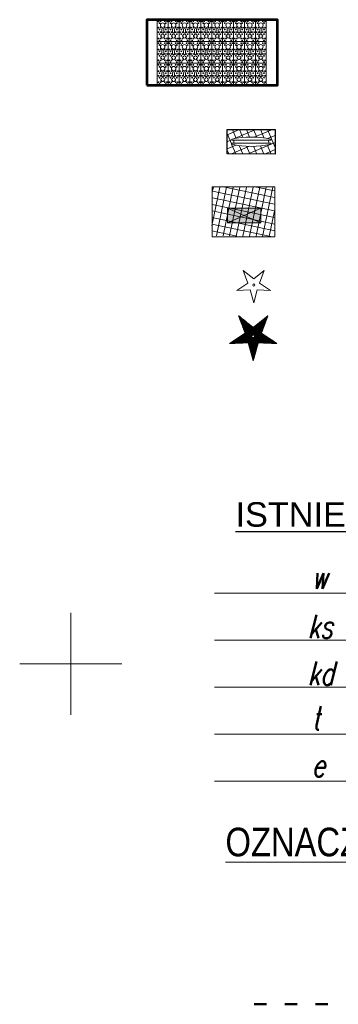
# Model space of a CAD drawing. Header units: metres. Extents: x 7472034 to 8439876, y 5890181 to 5961460.
# Tile 194 of 202: x 8439607 to 8439623, y 5890388 to 5890436. Entities that reach past the tile are written whole.
import ezdxf

# ---------------------------------------------------------------- set-up
doc = ezdxf.new("R2010")
doc.units = ezdxf.units.M
doc.header["$MEASUREMENT"] = 0
doc.linetypes.add('ACAD_ISO03W100', pattern=[30, 12, -18])
doc.layers.get('0').update_dxf_attribs({"linetype": 'CONTINUOUS', "lineweight": 5})
for name, color, linetype, lineweight in [('_IS-KS-istn', 36, 'CONTINUOUS', 20), ('_IS-WODA-istn', 5, 'CONTINUOUS', 18), ('_IS.2P.KS.rura', 32, 'ACAD_ISO03W100', 50), ('_IS.LEGENDA.1', 7, 'CONTINUOUS', 20), ('_IS_kd_krata', 114, 'CONTINUOUS', 30), ('_IS_legenda', 7, 'CONTINUOUS', 20), ('a___ogony', 7, 'CONTINUOUS', 5), ('a_opisy', 7, 'CONTINUOUS', 18), ('E_TELEFON-istn', 30, 'CONTINUOUS', 18), ('ELEK-KABLE_ISTN', 1, 'CONTINUOUS', 25), ('KOLOR-OBIEKT', 21, 'CONTINUOUS', 13), ('ZAG-obrys 018 wymiary', 7, 'CONTINUOUS', 18), ('ZAG-OPIS_020', 7, 'CONTINUOUS', 25)]:
    doc.layers.add(name, color=color, linetype=linetype, lineweight=lineweight)
doc.layers.add('Parkingi', color=7, linetype='CONTINUOUS')
doc.styles.add('ARIAL', font='arial.ttf')
doc.styles.add('Arial Narrow', font='ARIALN.TTF')
doc.styles.add('DIM', font='simplex.shx', dxfattribs={"width": 0.8})

# ---------------------------------------------------------------- blocks, each defined once
blk = doc.blocks.new('*U31')
at = {"lineweight": 5}
for p, q in [((1200, 14399), (1200, 13799)), ((2400, 14399), (1200, 14399)), ((1876, 14155), (1724, 14155)), ((2054, 14159), (2004, 14153)), ((2054, 14199), (2054, 14159)), ((2145, 14157), (2145, 14200)), ((2196, 14153), (2145, 14157)), ((2400, 13799), (2400, 14399)), ((2400, 14399), (2400, 13799)), ((3600, 14399), (2400, 14399)), ((3076, 14155), (2924, 14155)), ((3254, 14159), (3204, 14153)), ((3254, 14199), (3254, 14159)), ((3345, 14157), (3345, 14200)), ((3396, 14153), (3345, 14157)), ((3600, 13799), (3600, 14399)), ((3600, 14399), (3600, 13799)), ((4800, 14399), (3600, 14399)), ((4276, 14155), (4124, 14155)), ((4454, 14159), (4404, 14153)), ((4454, 14199), (4454, 14159)), ((4545, 14157), (4545, 14200)), ((4596, 14153), (4545, 14157)), ((4800, 13799), (4800, 14399)), ((1200, 13799), (1200, 13199)), ((2400, 13799), (1200, 13799)), ((1200, 13799), (2400, 13799)), ((1724, 14044), (1876, 14044)), ((2004, 14046), (2054, 14040)), ((2054, 14040), (2054, 13999)), ((2054, 13599), (2054, 13559)), ((2145, 14041), (2196, 14045)), ((2145, 13999), (2145, 14041)), ((2145, 13557), (2145, 13600)), ((2400, 13199), (2400, 13799)), ((2400, 13799), (2400, 13199)), ((3600, 13799), (2400, 13799)), ((2400, 13799), (3600, 13799)), ((2924, 14044), (3076, 14044)), ((3204, 14046), (3254, 14040)), ((3254, 14040), (3254, 13999)), ((3254, 13599), (3254, 13559)), ((3345, 14041), (3396, 14045)), ((3345, 13999), (3345, 14041)), ((3345, 13557), (3345, 13600)), ((3600, 13199), (3600, 13799)), ((3600, 13799), (3600, 13199)), ((4800, 13799), (3600, 13799)), ((3600, 13799), (4800, 13799)), ((4124, 14044), (4276, 14044)), ((4404, 14046), (4454, 14040)), ((4454, 14040), (4454, 13999)), ((4454, 13599), (4454, 13559)), ((4545, 14041), (4596, 14045)), ((4545, 13999), (4545, 14041)), ((4545, 13557), (4545, 13600)), ((4800, 13199), (4800, 13799)), ((1200, 13199), (1200, 12599)), ((2400, 13199), (1200, 13199)), ((1200, 13199), (2400, 13199)), ((1876, 13555), (1724, 13555)), ((1724, 13444), (1876, 13444)), ((2054, 13559), (2004, 13553)), ((2004, 13446), (2054, 13440)), ((2054, 13440), (2054, 13399)), ((2196, 13553), (2145, 13557)), ((2145, 13441), (2196, 13445)), ((2145, 13399), (2145, 13441)), ((2400, 12599), (2400, 13199)), ((2400, 13199), (2400, 12599)), ((3600, 13199), (2400, 13199)), ((2400, 13199), (3600, 13199)), ((3076, 13555), (2924, 13555)), ((2924, 13444), (3076, 13444)), ((3254, 13559), (3204, 13553)), ((3204, 13446), (3254, 13440)), ((3254, 13440), (3254, 13399)), ((3396, 13553), (3345, 13557)), ((3345, 13441), (3396, 13445)), ((3345, 13399), (3345, 13441)), ((3600, 12599), (3600, 13199)), ((3600, 13199), (3600, 12599)), ((4800, 13199), (3600, 13199)), ((3600, 13199), (4800, 13199)), ((4276, 13555), (4124, 13555)), ((4124, 13444), (4276, 13444)), ((4454, 13559), (4404, 13553)), ((4404, 13446), (4454, 13440)), ((4454, 13440), (4454, 13399)), ((4596, 13553), (4545, 13557)), ((4545, 13441), (4596, 13445)), ((4545, 13399), (4545, 13441)), ((4800, 12599), (4800, 13199)), ((1200, 12599), (1200, 11999)), ((2400, 12599), (1200, 12599)), ((1200, 12599), (2400, 12599)), ((1876, 12955), (1724, 12955)), ((1724, 12844), (1876, 12844)), ((2054, 12959), (2004, 12953)), ((2004, 12846), (2054, 12840)), ((2054, 12999), (2054, 12959)), ((2054, 12840), (2054, 12799)), ((2145, 12957), (2145, 13000)), ((2196, 12953), (2145, 12957)), ((2145, 12841), (2196, 12845)), ((2145, 12799), (2145, 12841)), ((2400, 11999), (2400, 12599)), ((2400, 12599), (2400, 11999)), ((3600, 12599), (2400, 12599)), ((2400, 12599), (3600, 12599)), ((3076, 12955), (2924, 12955)), ((2924, 12844), (3076, 12844)), ((3254, 12959), (3204, 12953)), ((3204, 12846), (3254, 12840)), ((3254, 12999), (3254, 12959)), ((3254, 12840), (3254, 12799)), ((3345, 12957), (3345, 13000)), ((3396, 12953), (3345, 12957)), ((3345, 12841), (3396, 12845)), ((3345, 12799), (3345, 12841)), ((3600, 11999), (3600, 12599)), ((3600, 12599), (3600, 11999)), ((4800, 12599), (3600, 12599)), ((3600, 12599), (4800, 12599)), ((4276, 12955), (4124, 12955)), ((4124, 12844), (4276, 12844)), ((4454, 12959), (4404, 12953)), ((4404, 12846), (4454, 12840)), ((4454, 12999), (4454, 12959)), ((4454, 12840), (4454, 12799)), ((4545, 12957), (4545, 13000)), ((4596, 12953), (4545, 12957)), ((4545, 12841), (4596, 12845)), ((4545, 12799), (4545, 12841)), ((4800, 11999), (4800, 12599)), ((1200, 11999), (1200, 11399)), ((2400, 11999), (1200, 11999)), ((1200, 11999), (2400, 11999)), ((1876, 12355), (1724, 12355)), ((1724, 12244), (1876, 12244)), ((2054, 12359), (2004, 12353)), ((2004, 12246), (2054, 12240)), ((2054, 12399), (2054, 12359)), ((2054, 12240), (2054, 12199)), ((2145, 12357), (2145, 12400)), ((2196, 12353), (2145, 12357)), ((2145, 12241), (2196, 12245)), ((2145, 12199), (2145, 12241)), ((2400, 11399), (2400, 11999)), ((2400, 11999), (2400, 11399)), ((3600, 11999), (2400, 11999)), ((2400, 11999), (3600, 11999)), ((3076, 12355), (2924, 12355)), ((2924, 12244), (3076, 12244)), ((3254, 12359), (3204, 12353)), ((3204, 12246), (3254, 12240)), ((3254, 12399), (3254, 12359)), ((3254, 12240), (3254, 12199)), ((3345, 12357), (3345, 12400)), ((3396, 12353), (3345, 12357)), ((3345, 12241), (3396, 12245)), ((3345, 12199), (3345, 12241)), ((3600, 11399), (3600, 11999)), ((3600, 11999), (3600, 11399)), ((4800, 11999), (3600, 11999)), ((3600, 11999), (4800, 11999)), ((4276, 12355), (4124, 12355)), ((4124, 12244), (4276, 12244)), ((4454, 12359), (4404, 12353)), ((4404, 12246), (4454, 12240)), ((4454, 12399), (4454, 12359)), ((4454, 12240), (4454, 12199)), ((4545, 12357), (4545, 12400)), ((4596, 12353), (4545, 12357)), ((4545, 12241), (4596, 12245)), ((4545, 12199), (4545, 12241)), ((4800, 11399), (4800, 11999)), ((1200, 11399), (1200, 10799)), ((2400, 11399), (1200, 11399)), ((1200, 11399), (2400, 11399)), ((1876, 11755), (1724, 11755)), ((1724, 11644), (1876, 11644)), ((2054, 11759), (2004, 11753)), ((2004, 11646), (2054, 11640)), ((2054, 11799), (2054, 11759)), ((2054, 11640), (2054, 11599)), ((2145, 11757), (2145, 11800)), ((2196, 11753), (2145, 11757)), ((2145, 11641), (2196, 11645)), ((2145, 11599), (2145, 11641)), ((2400, 10799), (2400, 11399)), ((2400, 11399), (2400, 10799)), ((3600, 11399), (2400, 11399)), ((2400, 11399), (3600, 11399)), ((3076, 11755), (2924, 11755)), ((2924, 11644), (3076, 11644)), ((3254, 11759), (3204, 11753)), ((3204, 11646), (3254, 11640)), ((3254, 11799), (3254, 11759)), ((3254, 11640), (3254, 11599)), ((3345, 11757), (3345, 11800)), ((3396, 11753), (3345, 11757)), ((3345, 11641), (3396, 11645)), ((3345, 11599), (3345, 11641)), ((3600, 10799), (3600, 11399)), ((3600, 11399), (3600, 10799)), ((4800, 11399), (3600, 11399)), ((3600, 11399), (4800, 11399)), ((4276, 11755), (4124, 11755)), ((4124, 11644), (4276, 11644)), ((4454, 11759), (4404, 11753)), ((4404, 11646), (4454, 11640)), ((4454, 11799), (4454, 11759)), ((4454, 11640), (4454, 11599)), ((4545, 11757), (4545, 11800)), ((4596, 11753), (4545, 11757)), ((4545, 11641), (4596, 11645)), ((4545, 11599), (4545, 11641)), ((4800, 10799), (4800, 11399)), ((1876, 11155), (1724, 11155)), ((1724, 11044), (1876, 11044)), ((2054, 11159), (2004, 11153)), ((2004, 11046), (2054, 11040)), ((2054, 11199), (2054, 11159)), ((2054, 11040), (2054, 10999)), ((2145, 11157), (2145, 11200)), ((2196, 11153), (2145, 11157)), ((2145, 11041), (2196, 11045)), ((2145, 10999), (2145, 11041)), ((3076, 11155), (2924, 11155)), ((2924, 11044), (3076, 11044)), ((3254, 11159), (3204, 11153)), ((3204, 11046), (3254, 11040)), ((3254, 11199), (3254, 11159)), ((3254, 11040), (3254, 10999)), ((3345, 11157), (3345, 11200)), ((3396, 11153), (3345, 11157)), ((3345, 11041), (3396, 11045)), ((3345, 10999), (3345, 11041)), ((4276, 11155), (4124, 11155)), ((4124, 11044), (4276, 11044)), ((4454, 11159), (4404, 11153)), ((4404, 11046), (4454, 11040)), ((4454, 11199), (4454, 11159)), ((4454, 11040), (4454, 10999)), ((4545, 11157), (4545, 11200)), ((4596, 11153), (4545, 11157)), ((4545, 11041), (4596, 11045)), ((4545, 10999), (4545, 11041)), ((1200, 10799), (1200, 10199)), ((2400, 10799), (1200, 10799)), ((1200, 10799), (2400, 10799)), ((1876, 10555), (1724, 10555)), ((1724, 10444), (1876, 10444)), ((2054, 10559), (2004, 10553)), ((2004, 10446), (2054, 10440)), ((2054, 10599), (2054, 10559)), ((2054, 10440), (2054, 10399)), ((2145, 10557), (2145, 10600)), ((2196, 10553), (2145, 10557)), ((2145, 10441), (2196, 10445)), ((2145, 10399), (2145, 10441)), ((2400, 10199), (2400, 10799)), ((2400, 10799), (2400, 10199)), ((3600, 10799), (2400, 10799)), ((2400, 10799), (3600, 10799)), ((3076, 10555), (2924, 10555)), ((2924, 10444), (3076, 10444)), ((3254, 10559), (3204, 10553)), ((3204, 10446), (3254, 10440)), ((3254, 10599), (3254, 10559)), ((3254, 10440), (3254, 10399)), ((3345, 10557), (3345, 10600)), ((3396, 10553), (3345, 10557)), ((3345, 10441), (3396, 10445)), ((3345, 10399), (3345, 10441)), ((3600, 10199), (3600, 10799)), ((3600, 10799), (3600, 10199)), ((4800, 10799), (3600, 10799)), ((3600, 10799), (4800, 10799)), ((4276, 10555), (4124, 10555)), ((4124, 10444), (4276, 10444)), ((4454, 10559), (4404, 10553)), ((4404, 10446), (4454, 10440)), ((4454, 10599), (4454, 10559)), ((4454, 10440), (4454, 10399)), ((4545, 10557), (4545, 10600)), ((4596, 10553), (4545, 10557)), ((4545, 10441), (4596, 10445)), ((4545, 10399), (4545, 10441)), ((4800, 10199), (4800, 10799)), ((1200, 10199), (1200, 9599)), ((2400, 10199), (1200, 10199)), ((1200, 10199), (2400, 10199)), ((1876, 9955), (1724, 9955)), ((1724, 9844), (1876, 9844)), ((2054, 9959), (2004, 9953)), ((2004, 9846), (2054, 9840)), ((2054, 9999), (2054, 9959)), ((2054, 9840), (2054, 9799)), ((2145, 9957), (2145, 10000)), ((2196, 9953), (2145, 9957)), ((2145, 9841), (2196, 9845)), ((2145, 9799), (2145, 9841)), ((2400, 9599), (2400, 10199)), ((2400, 10199), (2400, 9599)), ((3600, 10199), (2400, 10199)), ((2400, 10199), (3600, 10199)), ((3076, 9955), (2924, 9955)), ((2924, 9844), (3076, 9844)), ((3254, 9959), (3204, 9953)), ((3204, 9846), (3254, 9840)), ((3254, 9999), (3254, 9959)), ((3254, 9840), (3254, 9799)), ((3345, 9957), (3345, 10000)), ((3396, 9953), (3345, 9957)), ((3345, 9841), (3396, 9845)), ((3345, 9799), (3345, 9841)), ((3600, 9599), (3600, 10199)), ((3600, 10199), (3600, 9599)), ((4800, 10199), (3600, 10199)), ((3600, 10199), (4800, 10199)), ((4276, 9955), (4124, 9955)), ((4124, 9844), (4276, 9844)), ((4454, 9959), (4404, 9953)), ((4404, 9846), (4454, 9840)), ((4454, 9999), (4454, 9959)), ((4454, 9840), (4454, 9799)), ((4545, 9957), (4545, 10000)), ((4596, 9953), (4545, 9957)), ((4545, 9841), (4596, 9845)), ((4545, 9799), (4545, 9841)), ((4800, 9599), (4800, 10199)), ((1200, 9599), (1200, 8999)), ((2400, 9599), (1200, 9599)), ((1200, 9599), (2400, 9599)), ((1876, 9355), (1724, 9355)), ((1724, 9244), (1876, 9244)), ((2054, 9359), (2004, 9353)), ((2004, 9246), (2054, 9240)), ((2054, 9399), (2054, 9359)), ((2054, 9240), (2054, 9199)), ((2145, 9357), (2145, 9400)), ((2196, 9353), (2145, 9357)), ((2145, 9241), (2196, 9245)), ((2145, 9199), (2145, 9241)), ((2400, 8999), (2400, 9599)), ((2400, 9599), (2400, 8999)), ((3600, 9599), (2400, 9599)), ((2400, 9599), (3600, 9599)), ((3076, 9355), (2924, 9355)), ((2924, 9244), (3076, 9244)), ((3254, 9359), (3204, 9353)), ((3204, 9246), (3254, 9240)), ((3254, 9399), (3254, 9359)), ((3254, 9240), (3254, 9199)), ((3345, 9357), (3345, 9400)), ((3396, 9353), (3345, 9357)), ((3345, 9241), (3396, 9245)), ((3345, 9199), (3345, 9241)), ((3600, 8999), (3600, 9599)), ((3600, 9599), (3600, 8999)), ((4800, 9599), (3600, 9599)), ((3600, 9599), (4800, 9599)), ((4276, 9355), (4124, 9355)), ((4124, 9244), (4276, 9244)), ((4454, 9359), (4404, 9353)), ((4404, 9246), (4454, 9240)), ((4454, 9399), (4454, 9359)), ((4454, 9240), (4454, 9199)), ((4545, 9357), (4545, 9400)), ((4596, 9353), (4545, 9357)), ((4545, 9241), (4596, 9245)), ((4545, 9199), (4545, 9241)), ((4800, 8999), (4800, 9599)), ((2400, 8999), (1200, 8999)), ((1200, 8999), (1200, 8399)), ((1200, 8999), (2400, 8999)), ((1876, 8755), (1724, 8755)), ((2054, 8759), (2004, 8753)), ((2054, 8799), (2054, 8759)), ((2145, 8757), (2145, 8800)), ((2196, 8753), (2145, 8757)), ((2400, 8399), (2400, 8999)), ((2400, 8999), (2400, 8399)), ((3600, 8999), (2400, 8999)), ((2400, 8999), (3600, 8999)), ((3076, 8755), (2924, 8755)), ((3254, 8759), (3204, 8753)), ((3254, 8799), (3254, 8759)), ((3345, 8757), (3345, 8800)), ((3396, 8753), (3345, 8757)), ((3600, 8399), (3600, 8999)), ((3600, 8999), (3600, 8399)), ((4800, 8999), (3600, 8999)), ((3600, 8999), (4800, 8999)), ((4276, 8755), (4124, 8755)), ((4454, 8759), (4404, 8753)), ((4454, 8799), (4454, 8759)), ((4545, 8757), (4545, 8800)), ((4596, 8753), (4545, 8757)), ((4800, 8399), (4800, 8999)), ((1200, 8399), (2400, 8399)), ((1724, 8644), (1876, 8644)), ((2004, 8646), (2054, 8640)), ((2054, 8640), (2054, 8599)), ((2145, 8641), (2196, 8645)), ((2145, 8599), (2145, 8641)), ((2400, 8399), (3600, 8399)), ((2924, 8644), (3076, 8644)), ((3204, 8646), (3254, 8640)), ((3254, 8640), (3254, 8599)), ((3345, 8641), (3396, 8645)), ((3345, 8599), (3345, 8641)), ((3600, 8399), (4800, 8399)), ((4124, 8644), (4276, 8644)), ((4404, 8646), (4454, 8640)), ((4454, 8640), (4454, 8599)), ((4545, 8641), (4596, 8645)), ((4545, 8599), (4545, 8641))]:
    blk.add_line(p, q, dxfattribs=at)
for centre, radius in [((1291, 14333), 21.7), ((1291, 14215), 21.7), ((1393, 14274), 21.7), ((1500, 14099), 125), ((1641, 14333), 21.7), ((1641, 14215), 21.7), ((1743, 14274), 21.7), ((1891, 14333), 21.7), ((1891, 14215), 21.7), ((1993, 14274), 21.7), ((2241, 14333), 21.7), ((2241, 14215), 21.7), ((2343, 14274), 21.7), ((2491, 14333), 21.7), ((2491, 14215), 21.7), ((2593, 14274), 21.7), ((2700, 14099), 125), ((2841, 14333), 21.7), ((2841, 14215), 21.7), ((2943, 14274), 21.7), ((3091, 14333), 21.7), ((3091, 14215), 21.7), ((3193, 14274), 21.7), ((3441, 14333), 21.7), ((3441, 14215), 21.7), ((3543, 14274), 21.7), ((3691, 14333), 21.7), ((3691, 14215), 21.7), ((3793, 14274), 21.7), ((3900, 14099), 125), ((4041, 14333), 21.7), ((4041, 14215), 21.7), ((4143, 14274), 21.7), ((4291, 14333), 21.7), ((4291, 14215), 21.7), ((4393, 14274), 21.7), ((4641, 14333), 21.7), ((4641, 14215), 21.7), ((4743, 14274), 21.7), ((1291, 13983), 21.7), ((1291, 13865), 21.7), ((1291, 13733), 21.7), ((1291, 13615), 21.7), ((1393, 13924), 21.7), ((1393, 13674), 21.7), ((1500, 13499), 125), ((1641, 13983), 21.7), ((1641, 13865), 21.7), ((1641, 13733), 21.7), ((1641, 13615), 21.7), ((1743, 13924), 21.7), ((1743, 13674), 21.7), ((1891, 13983), 21.7), ((1891, 13865), 21.7), ((1891, 13733), 21.7), ((1891, 13615), 21.7), ((1993, 13924), 21.7), ((1993, 13674), 21.7), ((2241, 13983), 21.7), ((2241, 13865), 21.7), ((2241, 13733), 21.7), ((2241, 13615), 21.7), ((2343, 13924), 21.7), ((2343, 13674), 21.7), ((2491, 13983), 21.7), ((2491, 13865), 21.7), ((2491, 13733), 21.7), ((2491, 13615), 21.7), ((2593, 13924), 21.7), ((2593, 13674), 21.7), ((2700, 13499), 125), ((2841, 13983), 21.7), ((2841, 13865), 21.7), ((2841, 13733), 21.7), ((2841, 13615), 21.7), ((2943, 13924), 21.7), ((2943, 13674), 21.7), ((3091, 13983), 21.7), ((3091, 13865), 21.7), ((3091, 13733), 21.7), ((3091, 13615), 21.7), ((3193, 13924), 21.7), ((3193, 13674), 21.7), ((3441, 13983), 21.7), ((3441, 13865), 21.7), ((3441, 13733), 21.7), ((3441, 13615), 21.7), ((3543, 13924), 21.7), ((3543, 13674), 21.7), ((3691, 13983), 21.7), ((3691, 13865), 21.7), ((3691, 13733), 21.7), ((3691, 13615), 21.7), ((3793, 13924), 21.7), ((3793, 13674), 21.7), ((3900, 13499), 125), ((4041, 13983), 21.7), ((4041, 13865), 21.7), ((4041, 13733), 21.7), ((4041, 13615), 21.7), ((4143, 13924), 21.7), ((4143, 13674), 21.7), ((4291, 13983), 21.7), ((4291, 13865), 21.7), ((4291, 13733), 21.7), ((4291, 13615), 21.7), ((4393, 13924), 21.7), ((4393, 13674), 21.7), ((4641, 13983), 21.7), ((4641, 13865), 21.7), ((4641, 13733), 21.7), ((4641, 13615), 21.7), ((4743, 13924), 21.7), ((4743, 13674), 21.7), ((1291, 13383), 21.7), ((1291, 13265), 21.7), ((1291, 13133), 21.7), ((1291, 13015), 21.7), ((1393, 13324), 21.7), ((1393, 13074), 21.7), ((1500, 12899), 125), ((1641, 13383), 21.7), ((1641, 13265), 21.7), ((1641, 13133), 21.7), ((1641, 13015), 21.7), ((1743, 13324), 21.7), ((1743, 13074), 21.7), ((1891, 13383), 21.7), ((1891, 13265), 21.7), ((1891, 13133), 21.7), ((1891, 13015), 21.7), ((1993, 13324), 21.7), ((1993, 13074), 21.7), ((2241, 13383), 21.7), ((2241, 13265), 21.7), ((2241, 13133), 21.7), ((2241, 13015), 21.7), ((2343, 13324), 21.7), ((2343, 13074), 21.7), ((2491, 13383), 21.7), ((2491, 13265), 21.7), ((2491, 13133), 21.7), ((2491, 13015), 21.7), ((2593, 13324), 21.7), ((2593, 13074), 21.7), ((2700, 12899), 125), ((2841, 13383), 21.7), ((2841, 13265), 21.7), ((2841, 13133), 21.7), ((2841, 13015), 21.7), ((2943, 13324), 21.7), ((2943, 13074), 21.7), ((3091, 13383), 21.7), ((3091, 13265), 21.7), ((3091, 13133), 21.7), ((3091, 13015), 21.7), ((3193, 13324), 21.7), ((3193, 13074), 21.7), ((3441, 13383), 21.7), ((3441, 13265), 21.7), ((3441, 13133), 21.7), ((3441, 13015), 21.7), ((3543, 13324), 21.7), ((3543, 13074), 21.7), ((3691, 13383), 21.7), ((3691, 13265), 21.7), ((3691, 13133), 21.7), ((3691, 13015), 21.7), ((3793, 13324), 21.7), ((3793, 13074), 21.7), ((3900, 12899), 125), ((4041, 13383), 21.7), ((4041, 13265), 21.7), ((4041, 13133), 21.7), ((4041, 13015), 21.7), ((4143, 13324), 21.7), ((4143, 13074), 21.7), ((4291, 13383), 21.7), ((4291, 13265), 21.7), ((4291, 13133), 21.7), ((4291, 13015), 21.7), ((4393, 13324), 21.7), ((4393, 13074), 21.7), ((4641, 13383), 21.7), ((4641, 13265), 21.7), ((4641, 13133), 21.7), ((4641, 13015), 21.7), ((4743, 13324), 21.7), ((4743, 13074), 21.7), ((1291, 12783), 21.7), ((1291, 12665), 21.7), ((1291, 12533), 21.7), ((1393, 12724), 21.7), ((1393, 12474), 21.7), ((1641, 12783), 21.7), ((1641, 12665), 21.7), ((1641, 12533), 21.7), ((1743, 12724), 21.7), ((1743, 12474), 21.7), ((1891, 12783), 21.7), ((1891, 12665), 21.7), ((1891, 12533), 21.7), ((1993, 12724), 21.7), ((1993, 12474), 21.7), ((2241, 12783), 21.7), ((2241, 12665), 21.7), ((2241, 12533), 21.7), ((2343, 12724), 21.7), ((2343, 12474), 21.7), ((2491, 12783), 21.7), ((2491, 12665), 21.7), ((2491, 12533), 21.7), ((2593, 12724), 21.7), ((2593, 12474), 21.7), ((2841, 12783), 21.7), ((2841, 12665), 21.7), ((2841, 12533), 21.7), ((2943, 12724), 21.7), ((2943, 12474), 21.7), ((3091, 12783), 21.7), ((3091, 12665), 21.7), ((3091, 12533), 21.7), ((3193, 12724), 21.7), ((3193, 12474), 21.7), ((3441, 12783), 21.7), ((3441, 12665), 21.7), ((3441, 12533), 21.7), ((3543, 12724), 21.7), ((3543, 12474), 21.7), ((3691, 12783), 21.7), ((3691, 12665), 21.7), ((3691, 12533), 21.7), ((3793, 12724), 21.7), ((3793, 12474), 21.7), ((4041, 12783), 21.7), ((4041, 12665), 21.7), ((4041, 12533), 21.7), ((4143, 12724), 21.7), ((4143, 12474), 21.7), ((4291, 12783), 21.7), ((4291, 12665), 21.7), ((4291, 12533), 21.7), ((4393, 12724), 21.7), ((4393, 12474), 21.7), ((4641, 12783), 21.7), ((4641, 12665), 21.7), ((4641, 12533), 21.7), ((4743, 12724), 21.7), ((4743, 12474), 21.7), ((1291, 12415), 21.7), ((1291, 12183), 21.7), ((1291, 12065), 21.7), ((1291, 11933), 21.7), ((1393, 12124), 21.7), ((1500, 12299), 125), ((1641, 12415), 21.7), ((1641, 12183), 21.7), ((1641, 12065), 21.7), ((1641, 11933), 21.7), ((1743, 12124), 21.7), ((1891, 12415), 21.7), ((1891, 12183), 21.7), ((1891, 12065), 21.7), ((1891, 11933), 21.7), ((1993, 12124), 21.7), ((2241, 12415), 21.7), ((2241, 12183), 21.7), ((2241, 12065), 21.7), ((2241, 11933), 21.7), ((2343, 12124), 21.7), ((2491, 12415), 21.7), ((2491, 12183), 21.7), ((2491, 12065), 21.7), ((2491, 11933), 21.7), ((2593, 12124), 21.7), ((2700, 12299), 125), ((2841, 12415), 21.7), ((2841, 12183), 21.7), ((2841, 12065), 21.7), ((2841, 11933), 21.7), ((2943, 12124), 21.7), ((3091, 12415), 21.7), ((3091, 12183), 21.7), ((3091, 12065), 21.7), ((3091, 11933), 21.7), ((3193, 12124), 21.7), ((3441, 12415), 21.7), ((3441, 12183), 21.7), ((3441, 12065), 21.7), ((3441, 11933), 21.7), ((3543, 12124), 21.7), ((3691, 12415), 21.7), ((3691, 12183), 21.7), ((3691, 12065), 21.7), ((3691, 11933), 21.7), ((3793, 12124), 21.7), ((3900, 12299), 125), ((4041, 12415), 21.7), ((4041, 12183), 21.7), ((4041, 12065), 21.7), ((4041, 11933), 21.7), ((4143, 12124), 21.7), ((4291, 12415), 21.7), ((4291, 12183), 21.7), ((4291, 12065), 21.7), ((4291, 11933), 21.7), ((4393, 12124), 21.7), ((4641, 12415), 21.7), ((4641, 12183), 21.7), ((4641, 12065), 21.7), ((4641, 11933), 21.7), ((4743, 12124), 21.7), ((1291, 11815), 21.7), ((1291, 11583), 21.7), ((1291, 11465), 21.7), ((1393, 11874), 21.7), ((1393, 11524), 21.7), ((1500, 11699), 125), ((1641, 11815), 21.7), ((1641, 11583), 21.7), ((1641, 11465), 21.7), ((1743, 11874), 21.7), ((1743, 11524), 21.7), ((1891, 11815), 21.7), ((1891, 11583), 21.7), ((1891, 11465), 21.7), ((1993, 11874), 21.7), ((1993, 11524), 21.7), ((2241, 11815), 21.7), ((2241, 11583), 21.7), ((2241, 11465), 21.7), ((2343, 11874), 21.7), ((2343, 11524), 21.7), ((2491, 11815), 21.7), ((2491, 11583), 21.7), ((2491, 11465), 21.7), ((2593, 11874), 21.7), ((2593, 11524), 21.7), ((2700, 11699), 125), ((2841, 11815), 21.7), ((2841, 11583), 21.7), ((2841, 11465), 21.7), ((2943, 11874), 21.7), ((2943, 11524), 21.7), ((3091, 11815), 21.7), ((3091, 11583), 21.7), ((3091, 11465), 21.7), ((3193, 11874), 21.7), ((3193, 11524), 21.7), ((3441, 11815), 21.7), ((3441, 11583), 21.7), ((3441, 11465), 21.7), ((3543, 11874), 21.7), ((3543, 11524), 21.7), ((3691, 11815), 21.7), ((3691, 11583), 21.7), ((3691, 11465), 21.7), ((3793, 11874), 21.7), ((3793, 11524), 21.7), ((3900, 11699), 125), ((4041, 11815), 21.7), ((4041, 11583), 21.7), ((4041, 11465), 21.7), ((4143, 11874), 21.7), ((4143, 11524), 21.7), ((4291, 11815), 21.7), ((4291, 11583), 21.7), ((4291, 11465), 21.7), ((4393, 11874), 21.7), ((4393, 11524), 21.7), ((4641, 11815), 21.7), ((4641, 11583), 21.7), ((4641, 11465), 21.7), ((4743, 11874), 21.7), ((4743, 11524), 21.7), ((1291, 11333), 21.7), ((1291, 11215), 21.7), ((1291, 10983), 21.7), ((1291, 10865), 21.7), ((1393, 11274), 21.7), ((1393, 10924), 21.7), ((1500, 11099), 125), ((1641, 11333), 21.7), ((1641, 11215), 21.7), ((1641, 10983), 21.7), ((1641, 10865), 21.7), ((1743, 11274), 21.7), ((1743, 10924), 21.7), ((1891, 11333), 21.7), ((1891, 11215), 21.7), ((1891, 10983), 21.7), ((1891, 10865), 21.7), ((1993, 11274), 21.7), ((1993, 10924), 21.7), ((2241, 11333), 21.7), ((2241, 11215), 21.7), ((2241, 10983), 21.7), ((2241, 10865), 21.7), ((2343, 11274), 21.7), ((2343, 10924), 21.7), ((2491, 11333), 21.7), ((2491, 11215), 21.7), ((2491, 10983), 21.7), ((2491, 10865), 21.7), ((2593, 11274), 21.7), ((2593, 10924), 21.7), ((2700, 11099), 125), ((2841, 11333), 21.7), ((2841, 11215), 21.7), ((2841, 10983), 21.7), ((2841, 10865), 21.7), ((2943, 11274), 21.7), ((2943, 10924), 21.7), ((3091, 11333), 21.7), ((3091, 11215), 21.7), ((3091, 10983), 21.7), ((3091, 10865), 21.7), ((3193, 11274), 21.7), ((3193, 10924), 21.7), ((3441, 11333), 21.7), ((3441, 11215), 21.7), ((3441, 10983), 21.7), ((3441, 10865), 21.7), ((3543, 11274), 21.7), ((3543, 10924), 21.7), ((3691, 11333), 21.7), ((3691, 11215), 21.7), ((3691, 10983), 21.7), ((3691, 10865), 21.7), ((3793, 11274), 21.7), ((3793, 10924), 21.7), ((3900, 11099), 125), ((4041, 11333), 21.7), ((4041, 11215), 21.7), ((4041, 10983), 21.7), ((4041, 10865), 21.7), ((4143, 11274), 21.7), ((4143, 10924), 21.7), ((4291, 11333), 21.7), ((4291, 11215), 21.7), ((4291, 10983), 21.7), ((4291, 10865), 21.7), ((4393, 11274), 21.7), ((4393, 10924), 21.7), ((4641, 11333), 21.7), ((4641, 11215), 21.7), ((4641, 10983), 21.7), ((4641, 10865), 21.7), ((4743, 11274), 21.7), ((4743, 10924), 21.7), ((1291, 10733), 21.7), ((1291, 10615), 21.7), ((1291, 10383), 21.7), ((1393, 10674), 21.7), ((1393, 10324), 21.7), ((1500, 10499), 125), ((1641, 10733), 21.7), ((1641, 10615), 21.7), ((1641, 10383), 21.7), ((1743, 10674), 21.7), ((1743, 10324), 21.7), ((1891, 10733), 21.7), ((1891, 10615), 21.7), ((1891, 10383), 21.7), ((1993, 10674), 21.7), ((1993, 10324), 21.7), ((2241, 10733), 21.7), ((2241, 10615), 21.7), ((2241, 10383), 21.7), ((2343, 10674), 21.7), ((2343, 10324), 21.7), ((2491, 10733), 21.7), ((2491, 10615), 21.7), ((2491, 10383), 21.7), ((2593, 10674), 21.7), ((2593, 10324), 21.7), ((2700, 10499), 125), ((2841, 10733), 21.7), ((2841, 10615), 21.7), ((2841, 10383), 21.7), ((2943, 10674), 21.7), ((2943, 10324), 21.7), ((3091, 10733), 21.7), ((3091, 10615), 21.7), ((3091, 10383), 21.7), ((3193, 10674), 21.7), ((3193, 10324), 21.7), ((3441, 10733), 21.7), ((3441, 10615), 21.7), ((3441, 10383), 21.7), ((3543, 10674), 21.7), ((3543, 10324), 21.7), ((3691, 10733), 21.7), ((3691, 10615), 21.7), ((3691, 10383), 21.7), ((3793, 10674), 21.7), ((3793, 10324), 21.7), ((3900, 10499), 125), ((4041, 10733), 21.7), ((4041, 10615), 21.7), ((4041, 10383), 21.7), ((4143, 10674), 21.7), ((4143, 10324), 21.7), ((4291, 10733), 21.7), ((4291, 10615), 21.7), ((4291, 10383), 21.7), ((4393, 10674), 21.7), ((4393, 10324), 21.7), ((4641, 10733), 21.7), ((4641, 10615), 21.7), ((4641, 10383), 21.7), ((4743, 10674), 21.7), ((4743, 10324), 21.7), ((1291, 10265), 21.7), ((1291, 10133), 21.7), ((1291, 10015), 21.7), ((1291, 9783), 21.7), ((1393, 10074), 21.7), ((1500, 9899), 125), ((1641, 10265), 21.7), ((1641, 10133), 21.7), ((1641, 10015), 21.7), ((1641, 9783), 21.7), ((1743, 10074), 21.7), ((1891, 10265), 21.7), ((1891, 10133), 21.7), ((1891, 10015), 21.7), ((1891, 9783), 21.7), ((1993, 10074), 21.7), ((2241, 10265), 21.7), ((2241, 10133), 21.7), ((2241, 10015), 21.7), ((2241, 9783), 21.7), ((2343, 10074), 21.7), ((2491, 10265), 21.7), ((2491, 10133), 21.7), ((2491, 10015), 21.7), ((2491, 9783), 21.7), ((2593, 10074), 21.7), ((2700, 9899), 125), ((2841, 10265), 21.7), ((2841, 10133), 21.7), ((2841, 10015), 21.7), ((2841, 9783), 21.7), ((2943, 10074), 21.7), ((3091, 10265), 21.7), ((3091, 10133), 21.7), ((3091, 10015), 21.7), ((3091, 9783), 21.7), ((3193, 10074), 21.7), ((3441, 10265), 21.7), ((3441, 10133), 21.7), ((3441, 10015), 21.7), ((3441, 9783), 21.7), ((3543, 10074), 21.7), ((3691, 10265), 21.7), ((3691, 10133), 21.7), ((3691, 10015), 21.7), ((3691, 9783), 21.7), ((3793, 10074), 21.7), ((3900, 9899), 125), ((4041, 10265), 21.7), ((4041, 10133), 21.7), ((4041, 10015), 21.7), ((4041, 9783), 21.7), ((4143, 10074), 21.7), ((4291, 10265), 21.7), ((4291, 10133), 21.7), ((4291, 10015), 21.7), ((4291, 9783), 21.7), ((4393, 10074), 21.7), ((4641, 10265), 21.7), ((4641, 10133), 21.7), ((4641, 10015), 21.7), ((4641, 9783), 21.7), ((4743, 10074), 21.7), ((1291, 9665), 21.7), ((1291, 9533), 21.7), ((1291, 9415), 21.7), ((1393, 9724), 21.7), ((1393, 9474), 21.7), ((1500, 9299), 125), ((1641, 9665), 21.7), ((1641, 9533), 21.7), ((1641, 9415), 21.7), ((1743, 9724), 21.7), ((1743, 9474), 21.7), ((1891, 9665), 21.7), ((1891, 9533), 21.7), ((1891, 9415), 21.7), ((1993, 9724), 21.7), ((1993, 9474), 21.7), ((2241, 9665), 21.7), ((2241, 9533), 21.7), ((2241, 9415), 21.7), ((2343, 9724), 21.7), ((2343, 9474), 21.7), ((2491, 9665), 21.7), ((2491, 9533), 21.7), ((2491, 9415), 21.7), ((2593, 9724), 21.7), ((2593, 9474), 21.7), ((2700, 9299), 125), ((2841, 9665), 21.7), ((2841, 9533), 21.7), ((2841, 9415), 21.7), ((2943, 9724), 21.7), ((2943, 9474), 21.7), ((3091, 9665), 21.7), ((3091, 9533), 21.7), ((3091, 9415), 21.7), ((3193, 9724), 21.7), ((3193, 9474), 21.7), ((3441, 9665), 21.7), ((3441, 9533), 21.7), ((3441, 9415), 21.7), ((3543, 9724), 21.7), ((3543, 9474), 21.7), ((3691, 9665), 21.7), ((3691, 9533), 21.7), ((3691, 9415), 21.7), ((3793, 9724), 21.7), ((3793, 9474), 21.7), ((3900, 9299), 125), ((4041, 9665), 21.7), ((4041, 9533), 21.7), ((4041, 9415), 21.7), ((4143, 9724), 21.7), ((4143, 9474), 21.7), ((4291, 9665), 21.7), ((4291, 9533), 21.7), ((4291, 9415), 21.7), ((4393, 9724), 21.7), ((4393, 9474), 21.7), ((4641, 9665), 21.7), ((4641, 9533), 21.7), ((4641, 9415), 21.7), ((4743, 9724), 21.7), ((4743, 9474), 21.7), ((1291, 9183), 21.7), ((1291, 9065), 21.7), ((1291, 8933), 21.7), ((1291, 8815), 21.7), ((1393, 9124), 21.7), ((1393, 8874), 21.7), ((1500, 8699), 125), ((1641, 9183), 21.7), ((1641, 9065), 21.7), ((1641, 8933), 21.7), ((1641, 8815), 21.7), ((1743, 9124), 21.7), ((1743, 8874), 21.7), ((1891, 9183), 21.7), ((1891, 9065), 21.7), ((1891, 8933), 21.7), ((1891, 8815), 21.7), ((1993, 9124), 21.7), ((1993, 8874), 21.7), ((2241, 9183), 21.7), ((2241, 9065), 21.7), ((2241, 8933), 21.7), ((2241, 8815), 21.7), ((2343, 9124), 21.7), ((2343, 8874), 21.7), ((2491, 9183), 21.7), ((2491, 9065), 21.7), ((2491, 8933), 21.7), ((2491, 8815), 21.7), ((2593, 9124), 21.7), ((2593, 8874), 21.7), ((2700, 8699), 125), ((2841, 9183), 21.7), ((2841, 9065), 21.7), ((2841, 8933), 21.7), ((2841, 8815), 21.7), ((2943, 9124), 21.7), ((2943, 8874), 21.7), ((3091, 9183), 21.7), ((3091, 9065), 21.7), ((3091, 8933), 21.7), ((3091, 8815), 21.7), ((3193, 9124), 21.7), ((3193, 8874), 21.7), ((3441, 9183), 21.7), ((3441, 9065), 21.7), ((3441, 8933), 21.7), ((3441, 8815), 21.7), ((3543, 9124), 21.7), ((3543, 8874), 21.7), ((3691, 9183), 21.7), ((3691, 9065), 21.7), ((3691, 8933), 21.7), ((3691, 8815), 21.7), ((3793, 9124), 21.7), ((3793, 8874), 21.7), ((3900, 8699), 125), ((4041, 9183), 21.7), ((4041, 9065), 21.7), ((4041, 8933), 21.7), ((4041, 8815), 21.7), ((4143, 9124), 21.7), ((4143, 8874), 21.7), ((4291, 9183), 21.7), ((4291, 9065), 21.7), ((4291, 8933), 21.7), ((4291, 8815), 21.7), ((4393, 9124), 21.7), ((4393, 8874), 21.7), ((4641, 9183), 21.7), ((4641, 9065), 21.7), ((4641, 8933), 21.7), ((4641, 8815), 21.7), ((4743, 9124), 21.7), ((4743, 8874), 21.7), ((1291, 8583), 21.7), ((1291, 8465), 21.7), ((1393, 8524), 21.7), ((1641, 8583), 21.7), ((1641, 8465), 21.7), ((1743, 8524), 21.7), ((1891, 8583), 21.7), ((1891, 8465), 21.7), ((1993, 8524), 21.7), ((2241, 8583), 21.7), ((2241, 8465), 21.7), ((2343, 8524), 21.7), ((2491, 8583), 21.7), ((2491, 8465), 21.7), ((2593, 8524), 21.7), ((2841, 8583), 21.7), ((2841, 8465), 21.7), ((2943, 8524), 21.7), ((3091, 8583), 21.7), ((3091, 8465), 21.7), ((3193, 8524), 21.7), ((3441, 8583), 21.7), ((3441, 8465), 21.7), ((3543, 8524), 21.7), ((3691, 8583), 21.7), ((3691, 8465), 21.7), ((3793, 8524), 21.7), ((4041, 8583), 21.7), ((4041, 8465), 21.7), ((4143, 8524), 21.7), ((4291, 8583), 21.7), ((4291, 8465), 21.7), ((4393, 8524), 21.7), ((4641, 8583), 21.7), ((4641, 8465), 21.7), ((4743, 8524), 21.7)]:
    blk.add_circle(centre, radius, dxfattribs=at)
for centre, radius, start, end in [((1724, 14099), 55.5, 90, 270), ((1876, 14099), 55.5, 270, 90), ((2100, 14099), 110, 150.7804, 209.2196), ((2100, 14099), 110, 65.7085, 114.6052), ((2100, 14099), 110, 330.6407, 29.3593), ((2924, 14099), 55.5, 90, 270), ((3076, 14099), 55.5, 270, 90), ((3300, 14099), 110, 150.7804, 209.2196), ((3300, 14099), 110, 65.7085, 114.6052), ((3300, 14099), 110, 330.6407, 29.3593), ((4124, 14099), 55.5, 90, 270), ((4276, 14099), 55.5, 270, 90), ((4500, 14099), 110, 150.7804, 209.2196), ((4500, 14099), 110, 65.7085, 114.6052), ((4500, 14099), 110, 330.6407, 29.3593), ((2100, 14099), 110, 245.3948, 294.2915), ((2100, 13499), 110, 65.7085, 114.6052), ((3300, 14099), 110, 245.3948, 294.2915), ((3300, 13499), 110, 65.7085, 114.6052), ((4500, 14099), 110, 245.3948, 294.2915), ((4500, 13499), 110, 65.7085, 114.6052), ((1724, 13499), 55.5, 90, 270), ((1876, 13499), 55.5, 270, 90), ((2100, 13499), 110, 150.7804, 209.2196), ((2100, 13499), 110, 245.3948, 294.2915), ((2100, 13499), 110, 330.6407, 29.3593), ((2924, 13499), 55.5, 90, 270), ((3076, 13499), 55.5, 270, 90), ((3300, 13499), 110, 150.7804, 209.2196), ((3300, 13499), 110, 245.3948, 294.2915), ((3300, 13499), 110, 330.6407, 29.3593), ((4124, 13499), 55.5, 90, 270), ((4276, 13499), 55.5, 270, 90), ((4500, 13499), 110, 150.7804, 209.2196), ((4500, 13499), 110, 245.3948, 294.2915), ((4500, 13499), 110, 330.6407, 29.3593), ((1724, 12899), 55.5, 90, 270), ((1876, 12899), 55.5, 270, 90), ((2100, 12899), 110, 150.7804, 209.2196), ((2100, 12899), 110, 65.7085, 114.6052), ((2100, 12899), 110, 245.3948, 294.2915), ((2100, 12899), 110, 330.6407, 29.3593), ((2924, 12899), 55.5, 90, 270), ((3076, 12899), 55.5, 270, 90), ((3300, 12899), 110, 150.7804, 209.2196), ((3300, 12899), 110, 65.7085, 114.6052), ((3300, 12899), 110, 245.3948, 294.2915), ((3300, 12899), 110, 330.6407, 29.3593), ((4124, 12899), 55.5, 90, 270), ((4276, 12899), 55.5, 270, 90), ((4500, 12899), 110, 150.7804, 209.2196), ((4500, 12899), 110, 65.7085, 114.6052), ((4500, 12899), 110, 245.3948, 294.2915), ((4500, 12899), 110, 330.6407, 29.3593), ((1724, 12299), 55.5, 90, 270), ((1876, 12299), 55.5, 270, 90), ((2100, 12299), 110, 150.7804, 209.2196), ((2100, 12299), 110, 65.7085, 114.6052), ((2100, 12299), 110, 245.3948, 294.2915), ((2100, 12299), 110, 330.6407, 29.3593), ((2924, 12299), 55.5, 90, 270), ((3076, 12299), 55.5, 270, 90), ((3300, 12299), 110, 150.7804, 209.2196), ((3300, 12299), 110, 65.7085, 114.6052), ((3300, 12299), 110, 245.3948, 294.2915), ((3300, 12299), 110, 330.6407, 29.3593), ((4124, 12299), 55.5, 90, 270), ((4276, 12299), 55.5, 270, 90), ((4500, 12299), 110, 150.7804, 209.2196), ((4500, 12299), 110, 65.7085, 114.6052), ((4500, 12299), 110, 245.3948, 294.2915), ((4500, 12299), 110, 330.6407, 29.3593), ((1724, 11699), 55.5, 90, 270), ((1876, 11699), 55.5, 270, 90), ((2100, 11699), 110, 150.7804, 209.2196), ((2100, 11699), 110, 65.7085, 114.6052), ((2100, 11699), 110, 245.3948, 294.2915), ((2100, 11699), 110, 330.6407, 29.3593), ((2924, 11699), 55.5, 90, 270), ((3076, 11699), 55.5, 270, 90), ((3300, 11699), 110, 150.7804, 209.2196), ((3300, 11699), 110, 65.7085, 114.6052), ((3300, 11699), 110, 245.3948, 294.2915), ((3300, 11699), 110, 330.6407, 29.3593), ((4124, 11699), 55.5, 90, 270), ((4276, 11699), 55.5, 270, 90), ((4500, 11699), 110, 150.7804, 209.2196), ((4500, 11699), 110, 65.7085, 114.6052), ((4500, 11699), 110, 245.3948, 294.2915), ((4500, 11699), 110, 330.6407, 29.3593), ((1724, 11099), 55.5, 90, 270), ((1876, 11099), 55.5, 270, 90), ((2100, 11099), 110, 150.7804, 209.2196), ((2100, 11099), 110, 65.7085, 114.6052), ((2100, 11099), 110, 245.3948, 294.2915), ((2100, 11099), 110, 330.6407, 29.3593), ((2924, 11099), 55.5, 90, 270), ((3076, 11099), 55.5, 270, 90), ((3300, 11099), 110, 150.7804, 209.2196), ((3300, 11099), 110, 65.7085, 114.6052), ((3300, 11099), 110, 245.3948, 294.2915), ((3300, 11099), 110, 330.6407, 29.3593), ((4124, 11099), 55.5, 90, 270), ((4276, 11099), 55.5, 270, 90), ((4500, 11099), 110, 150.7804, 209.2196), ((4500, 11099), 110, 65.7085, 114.6052), ((4500, 11099), 110, 245.3948, 294.2915), ((4500, 11099), 110, 330.6407, 29.3593), ((1724, 10499), 55.5, 90, 270), ((1876, 10499), 55.5, 270, 90), ((2100, 10499), 110, 150.7804, 209.2196), ((2100, 10499), 110, 65.7085, 114.6052), ((2100, 10499), 110, 245.3948, 294.2915), ((2100, 10499), 110, 330.6407, 29.3593), ((2924, 10499), 55.5, 90, 270), ((3076, 10499), 55.5, 270, 90), ((3300, 10499), 110, 150.7804, 209.2196), ((3300, 10499), 110, 65.7085, 114.6052), ((3300, 10499), 110, 245.3948, 294.2915), ((3300, 10499), 110, 330.6407, 29.3593), ((4124, 10499), 55.5, 90, 270), ((4276, 10499), 55.5, 270, 90), ((4500, 10499), 110, 150.7804, 209.2196), ((4500, 10499), 110, 65.7085, 114.6052), ((4500, 10499), 110, 245.3948, 294.2915), ((4500, 10499), 110, 330.6407, 29.3593), ((1724, 9899), 55.5, 90, 270), ((1876, 9899), 55.5, 270, 90), ((2100, 9899), 110, 150.7804, 209.2196), ((2100, 9899), 110, 65.7085, 114.6052), ((2100, 9899), 110, 245.3948, 294.2915), ((2100, 9899), 110, 330.6407, 29.3593), ((2924, 9899), 55.5, 90, 270), ((3076, 9899), 55.5, 270, 90), ((3300, 9899), 110, 150.7804, 209.2196), ((3300, 9899), 110, 65.7085, 114.6052), ((3300, 9899), 110, 245.3948, 294.2915), ((3300, 9899), 110, 330.6407, 29.3593), ((4124, 9899), 55.5, 90, 270), ((4276, 9899), 55.5, 270, 90), ((4500, 9899), 110, 150.7804, 209.2196), ((4500, 9899), 110, 65.7085, 114.6052), ((4500, 9899), 110, 245.3948, 294.2915), ((4500, 9899), 110, 330.6407, 29.3593), ((1724, 9299), 55.5, 90, 270), ((1876, 9299), 55.5, 270, 90), ((2100, 9299), 110, 150.7804, 209.2196), ((2100, 9299), 110, 65.7085, 114.6052), ((2100, 9299), 110, 330.6407, 29.3593), ((2924, 9299), 55.5, 90, 270), ((3076, 9299), 55.5, 270, 90), ((3300, 9299), 110, 150.7804, 209.2196), ((3300, 9299), 110, 65.7085, 114.6052), ((3300, 9299), 110, 330.6407, 29.3593), ((4124, 9299), 55.5, 90, 270), ((4276, 9299), 55.5, 270, 90), ((4500, 9299), 110, 150.7804, 209.2196), ((4500, 9299), 110, 65.7085, 114.6052), ((4500, 9299), 110, 330.6407, 29.3593), ((1724, 8699), 55.5, 90, 270), ((1876, 8699), 55.5, 270, 90), ((2100, 8699), 110, 150.7804, 209.2196), ((2100, 9299), 110, 245.3948, 294.2915), ((2100, 8699), 110, 65.7085, 114.6052), ((2100, 8699), 110, 330.6407, 29.3593), ((2924, 8699), 55.5, 90, 270), ((3076, 8699), 55.5, 270, 90), ((3300, 8699), 110, 150.7804, 209.2196), ((3300, 9299), 110, 245.3948, 294.2915), ((3300, 8699), 110, 65.7085, 114.6052), ((3300, 8699), 110, 330.6407, 29.3593), ((4124, 8699), 55.5, 90, 270), ((4276, 8699), 55.5, 270, 90), ((4500, 8699), 110, 150.7804, 209.2196), ((4500, 9299), 110, 245.3948, 294.2915), ((4500, 8699), 110, 65.7085, 114.6052), ((4500, 8699), 110, 330.6407, 29.3593), ((2100, 8699), 110, 245.3948, 294.2915), ((3300, 8699), 110, 245.3948, 294.2915), ((4500, 8699), 110, 245.3948, 294.2915)]:
    blk.add_arc(centre, radius, start, end, dxfattribs=at)
blk = doc.blocks.new('A$C5A6C573E')
at = {"layer": 'KOLOR-OBIEKT', "lineweight": 9, "ltscale": 200}
h = blk.add_hatch(dxfattribs=at)
h.set_pattern_fill('ANSI37', color=231, scale=0.1, angle=-122.4795)
h.set_pattern_definition([(282.520475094, (-7724012.93985, -5631010.8197), (0.309949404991, 0.068830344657), []), (12.520475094, (-7724012.93985, -5631010.8197), (-0.068830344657, 0.309949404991), [])])
h.paths.add_polyline_path([(1.615, 2.321), (0.435, 2.542), (0, 0.221), (1.179, 0)])
h.paths.add_polyline_path([(0.752, 0.299), (0.703, 0.308), (0.721, 0.406), (0.574, 0.434), (0.556, 0.335), (0.506, 0.345, -0.104712), (0.858, 2.222), (0.908, 2.213), (0.889, 2.114), (1.037, 2.087), (1.055, 2.185), (1.104, 2.176, -0.104712)], flags=16)
at = {"layer": 'a___ogony', "linetype": 'Continuous', "flags": 128}
for points in [[(0.508, 0.355), (0.557, 0.346), (0.909, 2.223), (0.86, 2.233, 0.104712)], [(0.754, 0.309), (0.705, 0.319), (1.057, 2.196), (1.106, 2.187, -0.104712)]]:
    blk.add_lwpolyline(points, format="xyb", close=True, dxfattribs=at)
blk.add_lwpolyline([(0.576, 0.444), (0.723, 0.417), (1.038, 2.098), (0.891, 2.125)], close=True, dxfattribs=at)
at = {"layer": 'Parkingi', "color": 0, "linetype": 'ByBlock', "ltscale": 3}
blk.add_lwpolyline([(0.435, 2.542), (1.615, 2.321), (1.179, 0), (0, 0.221)], close=True, dxfattribs=at)
blk.add_lwpolyline([(0.435, 2.542), (1.615, 2.321), (1.179, 0), (0, 0.221)], close=True, dxfattribs=at)

msp = doc.modelspace()

# ---------------------------------------------------------------- hatches: boundary and pattern name
at = {"layer": 'KOLOR-OBIEKT', "lineweight": 9, "ltscale": 200}
h = msp.add_hatch(dxfattribs=at)
h.set_pattern_fill('ANSI37', color=231, scale=0.1, angle=-56.8252)
h.set_pattern_definition([(348.17477377, (-637692.753, 8881723.77925), (0.065064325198, 0.310761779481), []), (78.17477377, (-637692.753, 8881723.77925), (-0.310761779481, 0.065064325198), [])])
h.paths.add_polyline_path([(8439619.588, 5890427.536), (8439616.566, 5890427.536), (8439616.515, 5890425.156), (8439619.606, 5890425.115)])
at = {"layer": 'KOLOR-OBIEKT', "lineweight": 9}
h = msp.add_hatch(dxfattribs=at)
h.set_pattern_fill('ANSI37', color=73, scale=0.1)
h.set_pattern_definition([(45, (1.770982, 0), (-0.008838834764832, 0.008838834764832), []), (135, (1.770982, 0), (-0.008838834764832, -0.008838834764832), [])])
h.paths.add_polyline_path([(8439619.271, 5890421.238), (8439618.554, 5890420.669), (8439617.837, 5890421.238), (8439618.158, 5890420.38), (8439617.395, 5890419.875), (8439618.309, 5890419.914), (8439618.554, 5890419.032), (8439618.799, 5890419.914), (8439619.713, 5890419.875), (8439618.95, 5890420.38)])
h.paths.add_polyline_path([(8439618.632, 5890420.241, -1), (8439618.484, 5890420.241, -1)], flags=16)

# ---------------------------------------------------------------- linework, layer by layer
at = {"layer": '_IS-KS-istn'}
for p, q in [((8439616.654, 5890405.344), (8439627.148, 5890405.344)), ((8439627.15, 5890403.044), (8439616.656, 5890403.05))]:
    msp.add_line(p, q, dxfattribs=at)
at = {"layer": '_IS-WODA-istn', "ltscale": 2}
msp.add_line((8439627.147, 5890407.644), (8439616.653, 5890407.65), dxfattribs=at)
at = {"layer": '_IS.2P.KS.rura', "ltscale": 0.05}
msp.add_line((8439628.196, 5890387.519), (8439617.698, 5890387.524), dxfattribs=at)
at = {"layer": 'a_opisy', "lineweight": 9, "ltscale": 0.1}
for p, q in [((8439618.929, 5890426.512), (8439617.299, 5890425.792)), ((8439617.299, 5890426.512), (8439618.929, 5890425.792))]:
    msp.add_line(p, q, dxfattribs=at)
for points in [[(8439619.615, 5890425.107), (8439616.548, 5890425.107), (8439616.548, 5890427.545), (8439619.615, 5890427.545)], [(8439618.929, 5890425.792), (8439617.299, 5890425.792), (8439617.299, 5890426.512), (8439618.929, 5890426.512)]]:
    msp.add_lwpolyline(points, close=True, dxfattribs=at)
at = {"layer": 'a_opisy', "ltscale": 0.1}
for points in [[(8439619.087, 5890423.451), (8439618.858, 5890422.838), (8439619.403, 5890422.477), (8439618.75, 5890422.505), (8439618.575, 5890421.875), (8439618.4, 5890422.505), (8439617.747, 5890422.477), (8439618.292, 5890422.838), (8439618.063, 5890423.451), (8439618.575, 5890423.044), (8439619.087, 5890423.451)], [(8439619.271, 5890421.238), (8439618.95, 5890420.38), (8439619.713, 5890419.875), (8439618.799, 5890419.914), (8439618.554, 5890419.032), (8439618.309, 5890419.914), (8439617.395, 5890419.875), (8439618.158, 5890420.38), (8439617.837, 5890421.238), (8439618.554, 5890420.669), (8439619.271, 5890421.238)]]:
    msp.add_lwpolyline(points, dxfattribs=at)
for centre, radius in [((8439618.578, 5890422.739), 0.0531), ((8439618.558, 5890420.241), 0.0744)]:
    msp.add_circle(centre, radius, dxfattribs=at)
at = {"layer": 'E_TELEFON-istn', "color": 30, "ltscale": 2}
msp.add_line((8439627.152, 5890400.744), (8439616.658, 5890400.75), dxfattribs=at)
at = {"layer": 'ELEK-KABLE_ISTN', "lineweight": 20}
msp.add_line((8439627.154, 5890398.444), (8439616.66, 5890398.45), dxfattribs=at)
at = {"layer": 'KOLOR-OBIEKT', "lineweight": 9}
msp.add_solid([(8439617.299, 5890426.512), (8439617.299, 5890425.792), (8439618.929, 5890426.512), (8439618.929, 5890425.792)], dxfattribs=at)
at = {"layer": 'ZAG-obrys 018 wymiary', "color": 1, "linetype": 'Continuous', "ltscale": 0.2}
for points in [[(8439609.621, 5890406.693), (8439609.621, 5890401.693)], [(8439612.121, 5890404.193), (8439607.121, 5890404.193)]]:
    msp.add_lwpolyline(points, dxfattribs=at)
at = {"layer": 'ZAG-OPIS_020', "lineweight": 53}
msp.add_lwpolyline([(8439613.343, 5890432.535), (8439619.743, 5890432.535), (8439619.743, 5890435.735), (8439613.343, 5890435.735)], close=True, dxfattribs=at)

# ---------------------------------------------------------------- block references
at = {"lineweight": 9, "ltscale": 0.1, "rotation": 280.6187884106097}
msp.add_blockref('A$C5A6C573E', (8439617.054, 5890430.317), dxfattribs=at)
at = {"layer": '_IS_kd_krata', "xscale": 0.0008888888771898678, "yscale": 0.0008888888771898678, "zscale": 0.0008888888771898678, "rotation": 270.0000000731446}
msp.add_blockref('*U31', (8439606.389, 5890436.801), dxfattribs=at)

# ---------------------------------------------------------------- texts
at = {"layer": '_IS-KS-istn', "style": 'DIM', "oblique": 14, "width": 0.72}
for s, p in [('ks', (8439621.219, 5890405.446)), ('kd', (8439621.217, 5890403.148))]:
    msp.add_text(s, height=1.152, dxfattribs=at).set_placement(p)
at = {"layer": '_IS-WODA-istn', "style": 'DIM', "oblique": 14, "width": 0.72}
msp.add_text('w', height=1.152, rotation=0.651, dxfattribs=at).set_placement((8439621.414, 5890407.854))
at = {"layer": '_IS.LEGENDA.1', "lineweight": 25, "style": 'ARIAL'}
msp.add_text('%%UISTNIEJĄCE TRASY DOZIEMNYCH INSTALACJI', height=1.2, dxfattribs=at).set_placement((8439617.684, 5890410.907))
at = {"layer": '_IS_legenda', "style": 'Arial Narrow'}
msp.add_text('%%UOZNACZENIA INSTALACJE -projektowane:', height=1.4, dxfattribs=at).set_placement((8439617.192, 5890394.766, 0))
at = {"layer": 'E_TELEFON-istn', "color": 30, "ltscale": 2, "style": 'DIM', "oblique": 14, "width": 0.72}
msp.add_text('t', height=1.152, rotation=0.6239, dxfattribs=at).set_placement((8439621.414, 5890400.954))
at = {"layer": 'ELEK-KABLE_ISTN', "lineweight": 20, "style": 'DIM', "oblique": 14, "width": 0.72}
msp.add_text('e', height=1.152, dxfattribs=at).set_placement((8439621.414, 5890398.654))

doc.saveas('drawing.dxf')
